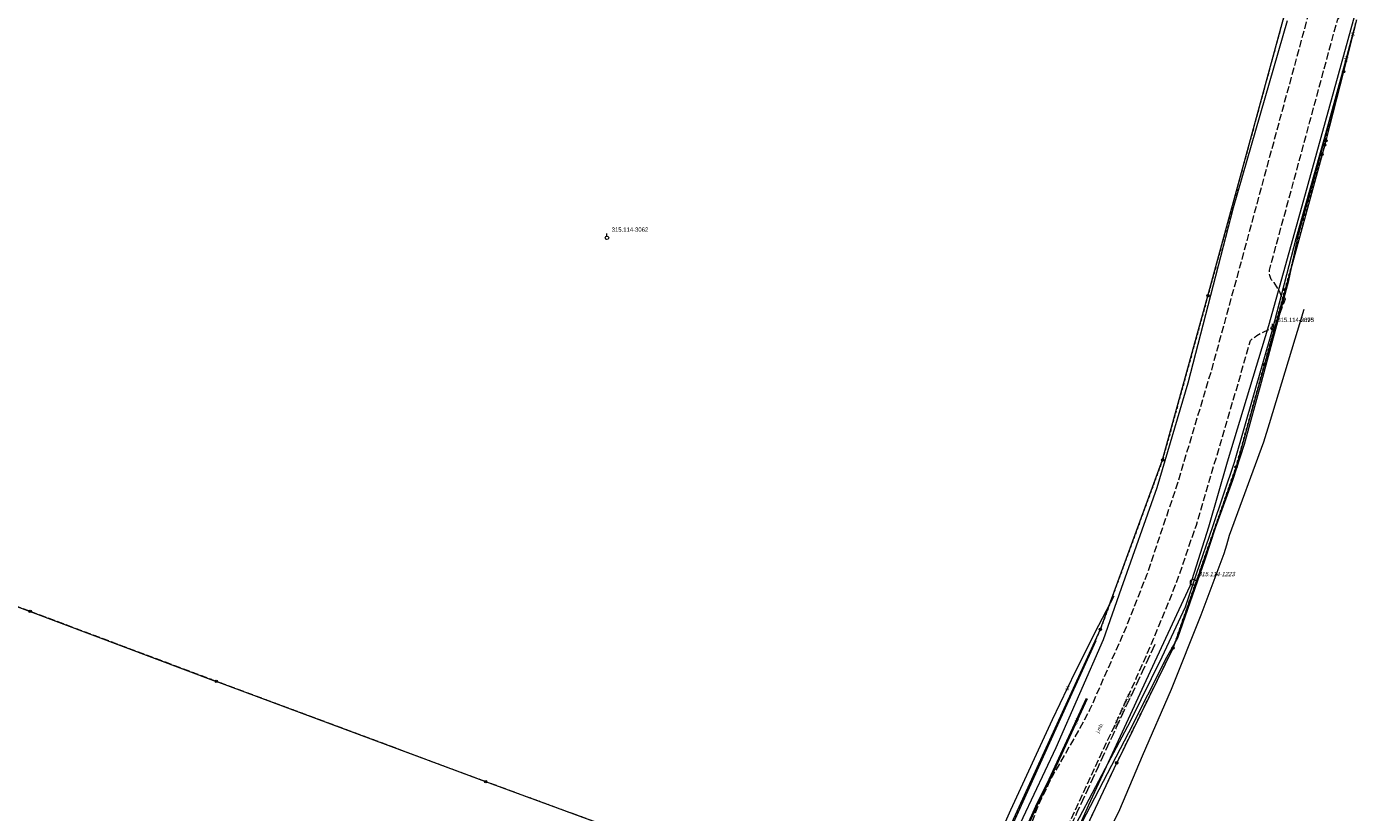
# Model space of a CAD drawing. Header units: feet. Extents: x 6524992 to 6535022, y 6047591 to 6067901.
# Tile 19 of 24: x 6531393 to 6531673, y 6049253 to 6049417. Entities that reach past the tile are written whole.
import ezdxf
from ezdxf.enums import TextEntityAlignment as Align

# ---------------------------------------------------------------- set-up
doc = ezdxf.new("R2010")
doc.units = ezdxf.units.FT
doc.header["$MEASUREMENT"] = 0
for name, pattern in [('1.5_0.5', [2, 1.5, -0.5]), ('218-500', [1, 0.5, -0.5]), ('219-500', [0]), ('mz2.0_0.5', [2.5, 2, -0.5])]:
    doc.linetypes.add(name, pattern=pattern)
doc.layers.get('0').update_dxf_attribs({"linetype": 'CONTINUOUS', "lineweight": 18})
for name, color, linetype, transparency in [('121-Punkt osnowy szczegółowej', 7, 'CONTINUOUS', 0.5), ('121-Punkt osnowy szczegółowej-Atr103', 7, 'CONTINUOUS', 0.5), ('131-Punkt osnowy pomiarowej', 7, 'CONTINUOUS', 0.5), ('131-Punkt osnowy pomiarowej-Atr103', 7, 'CONTINUOUS', 0.5), ('202-Punkt graniczny stabilizowany trwale', 7, 'CONTINUOUS', 0.5), ('203-Punkt załamania granicy działki nie stabilizowany', 7, 'CONTINUOUS', 0.5), ('217-Granica konturu klasyfikcyjnego', 7, 'CONTINUOUS', 0.5), ('218-Granica użytku', 7, 'CONTINUOUS', 0.5), ('219-Linia granicy', 7, 'CONTINUOUS', 0.5), ('jezdnia (powierzchnia)', 7, 'CONTINUOUS', 0.5), ('jezdnia (powierzchnia)-Atr17', 7, 'CONTINUOUS', 0.5), ('przewód elektroenergetyczny (linia)', 7, 'CONTINUOUS', 0.5), ('przewód elektroenergetyczny (linia)-Atr1', 7, 'CONTINUOUS', 0.5), ('przewód gazowy (linia)', 7, 'CONTINUOUS', 0.5), ('przewód kanalizacyjny (linia)', 7, 'CONTINUOUS', 0.5), ('przewód kanalizacyjny - projektowany lub w budowie (linia) - ob. projektowany', 7, 'CONTINUOUS', 0.5), ('przewód kanalizacyjny - projektowany lub w budowie (linia) - ob. projektowany-Atr1', 7, 'CONTINUOUS', 0.5), ('przewód telekomunikacyjny (linia)', 7, 'CONTINUOUS', 0.5), ('przewód telekomunikacyjny (linia)-Atr1', 7, 'CONTINUOUS', 0.5), ('przewód wodociągowy (linia)', 7, 'CONTINUOUS', 0.5), ('rura ochronna - przewód elektroenergetyczny (linia)', 7, 'CONTINUOUS', 0.5)]:
    doc.layers.add(name, color=color, linetype=linetype, transparency=transparency)
doc.styles.get("Standard").update_dxf_attribs({"font": 'arial.ttf'})

# ---------------------------------------------------------------- blocks, each defined once
blk = doc.blocks.new('121')
at = {"linetype": 'Continuous', "lineweight": 13}
h = blk.add_hatch(color=0, dxfattribs=at)
edge = h.paths.add_edge_path()
edge.add_arc((0, 0), 0.045, 0, 360)
at = {"color": 0, "linetype": 'Continuous', "lineweight": 13}
blk.add_circle((0, 0), 0.625, dxfattribs=at)
blk = doc.blocks.new('131')
at = {"color": 0, "linetype": 'Continuous', "lineweight": 13}
blk.add_line((0, 0.375), (0, 0.875), dxfattribs=at)
blk.add_circle((0, 0), 0.375, dxfattribs=at)
blk = doc.blocks.new('202')
at = {"color": 0, "linetype": 'Continuous', "lineweight": 0}
blk.add_circle((0, 0), 0.25, dxfattribs=at)
blk = doc.blocks.new('203')
at = {"linetype": 'Continuous', "lineweight": 0}
h = blk.add_hatch(color=0, dxfattribs=at)
edge = h.paths.add_edge_path()
edge.add_arc((0, 0), 0.045, 0, 360)

msp = doc.modelspace()

# ---------------------------------------------------------------- linework, layer by layer
at = {"layer": '217-Granica konturu klasyfikcyjnego', "color": 3, "linetype": '1.5_0.5', "lineweight": 18, "flags": 128}
for points in [[(6531393.29, 6049294.64), (6531355.38, 6049308.88)], [(6531432.2, 6049280.02), (6531393.29, 6049294.64)], [(6531488.56, 6049259.03), (6531432.2, 6049280.02)], [(6531518.94, 6049247.86), (6531488.56, 6049259.03)]]:
    msp.add_lwpolyline(points, dxfattribs=at)
at = {"layer": '218-Granica użytku', "color": 3, "linetype": '218-500', "lineweight": 18, "flags": 128}
for points in [[(6531656.15, 6049421.63), (6531639.56, 6049360.65)], [(6531667.93, 6049407.52), (6531670.66, 6049418.35)], [(6531664.23, 6049393.12), (6531667.93, 6049407.52)], [(6531663.44, 6049390.23), (6531664, 6049392.2)], [(6531664, 6049392.2), (6531664.23, 6049393.12)], [(6531655.69, 6049361.92), (6531663.44, 6049390.23)], [(6531653.28, 6049353.11), (6531655.69, 6049361.92)], [(6531639.56, 6049360.65), (6531630.08, 6049326.31)], [(6531651.38, 6049346.26), (6531653.28, 6049353.11)], [(6531645.44, 6049324.85), (6531651.38, 6049346.26)], [(6531630.08, 6049326.31), (6531617.09, 6049290.91)], [(6531632.29, 6049287), (6531645.44, 6049324.85)], [(6531393.29, 6049294.64), (6531355.38, 6049308.88)], [(6531432.2, 6049280.02), (6531393.29, 6049294.64)], [(6531617.09, 6049290.91), (6531615.54, 6049287.53)], [(6531615.54, 6049287.53), (6531590.17, 6049232.02)], [(6531620.51, 6049262.98), (6531632.29, 6049287)], [(6531488.56, 6049259.03), (6531432.2, 6049280.02)], [(6531605.95, 6049232.05), (6531620.51, 6049262.98)], [(6531518.94, 6049247.86), (6531488.56, 6049259.03)]]:
    msp.add_lwpolyline(points, dxfattribs=at)
at = {"layer": '219-Linia granicy', "color": 3, "linetype": '219-500', "lineweight": 18, "flags": 128}
for points in [[(6531639.56, 6049360.65), (6531659.66, 6049434.53)], [(6531670.66, 6049418.35), (6531667.93, 6049407.52)], [(6531667.93, 6049407.52), (6531664.23, 6049393.12)], [(6531664, 6049392.2), (6531663.44, 6049390.23)], [(6531664.23, 6049393.12), (6531664, 6049392.2)], [(6531663.44, 6049390.23), (6531655.69, 6049361.92)], [(6531655.69, 6049361.92), (6531653.28, 6049353.11)], [(6531630.08, 6049326.31), (6531639.56, 6049360.65)], [(6531653.28, 6049353.11), (6531651.38, 6049346.26)], [(6531651.38, 6049346.26), (6531645.44, 6049324.85)], [(6531617.09, 6049290.91), (6531630.08, 6049326.31)], [(6531645.44, 6049324.85), (6531632.29, 6049287)], [(6531355.38, 6049308.88), (6531393.29, 6049294.64)], [(6531393.29, 6049294.64), (6531432.2, 6049280.02)], [(6531588, 6049227.28), (6531617.09, 6049290.91)], [(6531632.29, 6049287), (6531620.51, 6049262.98)], [(6531488.56, 6049259.03), (6531432.2, 6049280.02)], [(6531605.95, 6049232.05), (6531620.51, 6049262.98)], [(6531581.91, 6049224.7), (6531488.56, 6049259.03)]]:
    msp.add_lwpolyline(points, dxfattribs=at)
at = {"layer": 'jezdnia (powierzchnia)', "color": 7, "linetype": '1.5_0.5', "lineweight": 18, "flags": 128}
msp.add_lwpolyline([(6531582.9, 6049191.64), (6531594.4, 6049216.06), (6531595.03, 6049217.32), (6531600.57, 6049228.92), (6531606.64, 6049241.96), (6531620, 6049270.68), (6531624.66, 6049280.79), (6531628.27, 6049289.02), (6531632.82, 6049300.18), (6531633.54, 6049302.17), (6531636, 6049309.44), (6531637.16, 6049312.69), (6531639.1, 6049319.33), (6531646.1, 6049343), (6531648.44, 6049351.32), (6531648.76, 6049351.59), (6531649.08, 6049351.84), (6531649.42, 6049352.08), (6531649.76, 6049352.32), (6531650.11, 6049352.54), (6531650.69, 6049352.84), (6531652.53, 6049353.72), (6531653.12, 6049353.87), (6531653.52, 6049353.98), (6531655.76, 6049360.04), (6531654.95, 6049360.58), (6531654.5, 6049361.62), (6531653.44, 6049363.43), (6531652.76, 6049364.09), (6531652.63, 6049364.49), (6531652.52, 6049364.89), (6531652.44, 6049365.3), (6531652.43, 6049365.99), (6531660.91, 6049397.1), (6531666.7, 6049418.52), (6531669.11, 6049421.2), (6531669.65, 6049421.63), (6531670.16, 6049421.96), (6531670.68, 6049422.24), (6531670.99, 6049422.38), (6531671.39, 6049422.48), (6531672.9, 6049427.6), (6531672.56, 6049428.08), (6531671.43, 6049429.71), (6531670.51, 6049432.47), (6531679.65, 6049466.29), (6531687.67, 6049495.98), (6531688.09, 6049497.62), (6531691.93, 6049512.35), (6531700.09, 6049543.04), (6531706.63, 6049567.17), (6531710.81, 6049582.82), (6531714.24, 6049595.78), (6531714.75, 6049597.74), (6531720.55, 6049619.7), (6531725.44, 6049638.08), (6531729.14, 6049651.19), (6531729.18, 6049652.25), (6531723.37, 6049654.25), (6531719.5, 6049639.48), (6531714.65, 6049621.02), (6531711.64, 6049610.56), (6531708.6, 6049598.8), (6531706.32, 6049590.12), (6531705.22, 6049586.28), (6531704.08, 6049582.38), (6531703.92, 6049582.22), (6531703.75, 6049582.06), (6531703.58, 6049581.91), (6531703.4, 6049581.77), (6531703.21, 6049581.64), (6531703.02, 6049581.51), (6531702.82, 6049581.4), (6531702.62, 6049581.29), (6531702.41, 6049581.19), (6531702.32, 6049581.15), (6531702.2, 6049581.1), (6531701.98, 6049581.02), (6531701.77, 6049580.95), (6531701.54, 6049580.89), (6531701.32, 6049580.84), (6531699.95, 6049580.7), (6531698.15, 6049574.62), (6531698.88, 6049574.16), (6531699.26, 6049573.86), (6531699.43, 6049573.7), (6531699.6, 6049573.52), (6531699.76, 6049573.35), (6531699.84, 6049573.27), (6531700.12, 6049572.93), (6531700.22, 6049572.78), (6531700.34, 6049572.58), (6531700.46, 6049572.38), (6531700.5, 6049572.34), (6531700.58, 6049572.17), (6531700.69, 6049571.95), (6531700.79, 6049571.73), (6531700.88, 6049571.51), (6531700.97, 6049571.29), (6531701.04, 6049571.06), (6531699.88, 6049566.5), (6531697.41, 6049557.19), (6531691.34, 6049534.06), (6531689.33, 6049526.54), (6531686.38, 6049515.82), (6531685.03, 6049510.68), (6531684.03, 6049506.86), (6531681.59, 6049497.11), (6531671.3, 6049458.62), (6531665.9, 6049439.08), (6531664.64, 6049434.52), (6531654.93, 6049398.81), (6531646.54, 6049367.91), (6531640.24, 6049344.92), (6531633.13, 6049321.26), (6531626.74, 6049302.2), (6531622.46, 6049291.33), (6531614.83, 6049274.04), (6531612.81, 6049270.23), (6531607, 6049260.14), (6531606.18, 6049258.42), (6531604.36, 6049254.71), (6531603.67, 6049253.01), (6531599.78, 6049242.68), (6531599.33, 6049241.76), (6531594.84, 6049232.07), (6531590.29, 6049222.77), (6531587.94, 6049217.96), (6531577.31, 6049194.51), (6531569.68, 6049178.01), (6531562.03, 6049161.67), (6531559.44, 6049155.91), (6531554.56, 6049145.24), (6531550.81, 6049137.2), (6531540.23, 6049114.5), (6531524.1, 6049080.07), (6531530.62, 6049079.46), (6531545.56, 6049111.42), (6531556.66, 6049134.87), (6531560.91, 6049143.9)], close=True, dxfattribs=at)
at = {"layer": 'przewód elektroenergetyczny (linia)', "color": 1, "linetype": 'Continuous', "lineweight": 18, "flags": 128}
for points in [[(6531670.3, 6049416.87), (6531663.92, 6049393.78), (6531657.95, 6049372.53), (6531653.02, 6049353.43), (6531645.04, 6049325.77), (6531640.49, 6049312.32), (6531637.12, 6049302.42), (6531634.78, 6049295.52), (6531629.9, 6049285.09), (6531623.29, 6049271.64), (6531618.05, 6049261.78), (6531609.94, 6049246.3), (6531615.49, 6049234.79), (6531612.56, 6049229.28), (6531603.88, 6049229.27), (6531602.03, 6049228.05), (6531592.74, 6049207.31), (6531583.95, 6049188.96), (6531574.66, 6049166.12)], [(6531442.4, 6048908.25), (6531459, 6048943.89), (6531459.6, 6048943.96), (6531464.62, 6048955.8), (6531478.62, 6048985.37), (6531498.74, 6049028.26), (6531518.55, 6049070.3), (6531537.96, 6049112.11), (6531557.49, 6049154), (6531561.01, 6049161.57), (6531569.44, 6049179.54), (6531577.23, 6049196.31), (6531586.72, 6049217.04), (6531592.98, 6049230.36), (6531596.14, 6049236.96), (6531603.65, 6049253.85), (6531606.47, 6049259.52), (6531614.26, 6049276.42)]]:
    msp.add_lwpolyline(points, dxfattribs=at)
at = {"layer": 'przewód gazowy (linia)', "color": 40, "linetype": 'Continuous', "lineweight": 18, "flags": 128}
for points in [[(6531574.7, 6049166.09), (6531582.18, 6049183.02), (6531589.37, 6049198.49), (6531599.81, 6049221.11), (6531600.21, 6049221.96), (6531601.43, 6049224.52), (6531614.65, 6049254.21), (6531622.11, 6049270.36), (6531626.65, 6049280.17), (6531635.85, 6049299.97), (6531639.77, 6049312.33), (6531643.66, 6049325.94), (6531652.33, 6049354.45), (6531659.6, 6049380.69), (6531666.84, 6049406.93), (6531670.56, 6049420.29)], [(6531560.19, 6049166.49), (6531568.12, 6049185.77), (6531571.42, 6049193.07), (6531581.62, 6049214.62), (6531588.46, 6049228.83), (6531596.32, 6049244.7), (6531610.14, 6049275.28), (6531616.21, 6049288.58)]]:
    msp.add_lwpolyline(points, dxfattribs=at)
at = {"layer": 'przewód kanalizacyjny (linia)', "color": 34, "linetype": 'Continuous', "lineweight": 18, "flags": 128}
msp.add_lwpolyline([(6531555.45, 6049166.29), (6531562.6, 6049181.92), (6531575.4, 6049208.15), (6531583.89, 6049226.96), (6531590.41, 6049228.61), (6531598.65, 6049246.67), (6531607.85, 6049266.21), (6531617.76, 6049288.76), (6531621.52, 6049299.51), (6531628.98, 6049320.59), (6531635.41, 6049342.45), (6531644.94, 6049379.11), (6531656.22, 6049418.21)], dxfattribs=at)
at = {"layer": 'przewód kanalizacyjny - projektowany lub w budowie (linia) - ob. projektowany', "color": 34, "linetype": 'mz2.0_0.5', "lineweight": 18, "flags": 128}
msp.add_lwpolyline([(6531536.63, 6049086.01), (6531538.38, 6049089.7), (6531540.09, 6049093.38), (6531541.53, 6049096.44), (6531543.06, 6049099.77), (6531544.84, 6049103.56), (6531546.53, 6049107.21), (6531548.33, 6049111.04), (6531550.6, 6049115.97), (6531552.51, 6049120.07), (6531554.5, 6049124.31), (6531556.21, 6049128.03), (6531557.5, 6049130.8), (6531558.67, 6049133.32), (6531559.34, 6049134.79), (6531561.67, 6049137.58), (6531563.08, 6049140.62), (6531564.4, 6049143.5), (6531566, 6049146.93), (6531567.92, 6049151.05), (6531569.29, 6049153.95), (6531570.79, 6049157.14), (6531572.8, 6049161.36), (6531574.6, 6049165.2), (6531575.86, 6049169.6), (6531576.84, 6049173.07), (6531578.28, 6049176.61), (6531580.21, 6049181.26), (6531581.8, 6049185.2), (6531582.72, 6049187.46), (6531583.72, 6049189.9), (6531585.09, 6049193.23), (6531585.91, 6049195.24), (6531586.78, 6049197.36), (6531587.88, 6049200.04), (6531588.67, 6049201.81), (6531590.17, 6049205.02), (6531591.48, 6049207.87), (6531592.86, 6049210.84), (6531593.97, 6049213.25), (6531595.15, 6049215.79), (6531596.49, 6049218.69), (6531598.02, 6049222), (6531599.9, 6049226.01), (6531601.21, 6049228.87), (6531603.19, 6049233.14), (6531604.78, 6049236.56), (6531607.51, 6049242.44), (6531609.19, 6049246.07), (6531610.42, 6049248.76), (6531611.54, 6049251.16), (6531612.39, 6049253.01), (6531613.85, 6049256.18), (6531616.66, 6049262.24), (6531619.75, 6049268.86), (6531622.95, 6049275.78), (6531625.86, 6049282.05), (6531628.61, 6049288)], dxfattribs=at)
at = {"layer": 'przewód telekomunikacyjny (linia)', "color": 30, "linetype": 'Continuous', "lineweight": 18, "flags": 128}
for points in [[(6531584.97, 6049188.01), (6531592.36, 6049203.61), (6531601.21, 6049222.53), (6531603.53, 6049227.36), (6531611.16, 6049246.17), (6531613.27, 6049250.57), (6531623, 6049269.34), (6531630.98, 6049285.06), (6531633.28, 6049289.15), (6531639.01, 6049305.48), (6531641.15, 6049312.13), (6531644.76, 6049322.06), (6531647.2, 6049329.59), (6531650.74, 6049342.56), (6531656.5, 6049363.85), (6531658.52, 6049373.5), (6531661.89, 6049385.7), (6531670.3, 6049416.87)], [(6531558.91, 6049166.68), (6531566.33, 6049184.67), (6531576.27, 6049205.59), (6531580.91, 6049217.57), (6531585.28, 6049226.36), (6531586.42, 6049228.59), (6531592.61, 6049240.27), (6531598.38, 6049253.14), (6531607.04, 6049272.01), (6531611.87, 6049282.08), (6531616.79, 6049291.75), (6531619.98, 6049297.87)]]:
    msp.add_lwpolyline(points, dxfattribs=at)
at = {"layer": 'przewód wodociągowy (linia)', "color": 5, "linetype": 'Continuous', "lineweight": 18, "flags": 128}
msp.add_lwpolyline([(6531659.61, 6049357.75), (6531652.35, 6049333.86), (6531651.18, 6049330.06), (6531644, 6049310.49), (6531643.43, 6049308.49), (6531642.86, 6049306.69), (6531638.07, 6049293.86), (6531631.9, 6049278.29), (6531625.8, 6049264.36), (6531621.06, 6049253.13), (6531613.79, 6049238.19), (6531611.8, 6049234.32), (6531608.48, 6049227.92), (6531605.32, 6049221.21), (6531604.68, 6049219.32), (6531594.69, 6049199.89), (6531578.03, 6049166.12)], dxfattribs=at)
at = {"layer": 'rura ochronna - przewód elektroenergetyczny (linia)', "color": 1, "linetype": 'Continuous', "lineweight": 35, "flags": 128}
msp.add_lwpolyline([(6531442.4, 6048908.25), (6531459, 6048943.89), (6531459.6, 6048943.96), (6531464.62, 6048955.8), (6531478.62, 6048985.37), (6531498.74, 6049028.26), (6531518.55, 6049070.3), (6531537.96, 6049112.11), (6531557.49, 6049154), (6531561.01, 6049161.57), (6531569.44, 6049179.54), (6531577.23, 6049196.31), (6531586.72, 6049217.04), (6531592.98, 6049230.36), (6531596.14, 6049236.96), (6531603.65, 6049253.85), (6531606.47, 6049259.52), (6531614.26, 6049276.42)], dxfattribs=at)

# ---------------------------------------------------------------- block references
at = {"layer": '121-Punkt osnowy szczegółowej', "color": 7, "linetype": 'Continuous', "lineweight": 18}
msp.add_blockref('121', (6531636.53, 6049300.74), dxfattribs=at)
at = {"layer": '131-Punkt osnowy pomiarowej', "color": 7, "linetype": 'Continuous', "lineweight": 18}
for p in [(6531513.9, 6049372.77), (6531653.1, 6049353.89), (6531653.1, 6049353.89)]:
    msp.add_blockref('131', p, dxfattribs=at)
at = {"layer": '202-Punkt graniczny stabilizowany trwale', "color": 3, "linetype": 'Continuous', "lineweight": 18}
for p in [(6531667.93, 6049407.52), (6531664, 6049392.2), (6531664.23, 6049393.12), (6531663.44, 6049390.23), (6531655.69, 6049361.92), (6531639.56, 6049360.65), (6531651.38, 6049346.26), (6531630.08, 6049326.31), (6531645.44, 6049324.85), (6531393.29, 6049294.64), (6531617.09, 6049290.91), (6531632.29, 6049287), (6531432.2, 6049280.02), (6531620.51, 6049262.98), (6531488.56, 6049259.03)]:
    msp.add_blockref('202', p, dxfattribs=at)
at = {"layer": '203-Punkt załamania granicy działki nie stabilizowany', "color": 3, "linetype": 'Continuous', "lineweight": 18}
msp.add_blockref('203', (6531653.28, 6049353.11), dxfattribs=at)

# ---------------------------------------------------------------- texts
at = {"layer": '121-Punkt osnowy szczegółowej-Atr103', "color": 7, "oblique": 15, "width": 0.9}
msp.add_text('315.114-1223', height=0.9, dxfattribs=at).set_placement((6531637.53, 6049301.74), align=Align.BOTTOM_LEFT)
at = {"layer": '131-Punkt osnowy pomiarowej-Atr103', "color": 7, "width": 0.9}
for s, p in [('315.114-3062', (6531514.9, 6049373.77)), ('315.114-2895', (6531654.1, 6049354.89)), ('315.114-3073', (6531654.1, 6049354.89))]:
    msp.add_text(s, height=0.9, dxfattribs=at).set_placement(p, align=Align.BOTTOM_LEFT)
at = {"layer": 'jezdnia (powierzchnia)-Atr17', "color": 7, "width": 0.9}
msp.add_text('j.mb.', height=0.75, rotation=65.052, dxfattribs=at).set_placement((6531616.79, 6049269.14))
at = {"layer": 'przewód elektroenergetyczny (linia)-Atr1', "color": 1, "width": 0.9}
for rotation, p in [(75.963, (6531668.26, 6049409.48)), (65.253, (6531611.78, 6049271.03))]:
    msp.add_text('eN', height=0.75, rotation=rotation, dxfattribs=at).set_placement(p, align=Align.MIDDLE_LEFT)
at = {"layer": 'przewód kanalizacyjny - projektowany lub w budowie (linia) - ob. projektowany-Atr1', "color": 34, "width": 0.9}
msp.add_text('proj. k 1124/2020', height=0.75, rotation=65.183, dxfattribs=at).set_placement((6531620.28, 6049270.01))
at = {"layer": 'przewód telekomunikacyjny (linia)-Atr1', "color": 30, "width": 0.9}
for rotation, p in [(76.159, (6531669.77, 6049414.92)), (64.155, (6531610.01, 6049278.2))]:
    msp.add_text('tA', height=0.75, rotation=rotation, dxfattribs=at).set_placement(p, align=Align.MIDDLE_LEFT)

doc.saveas('drawing.dxf')
